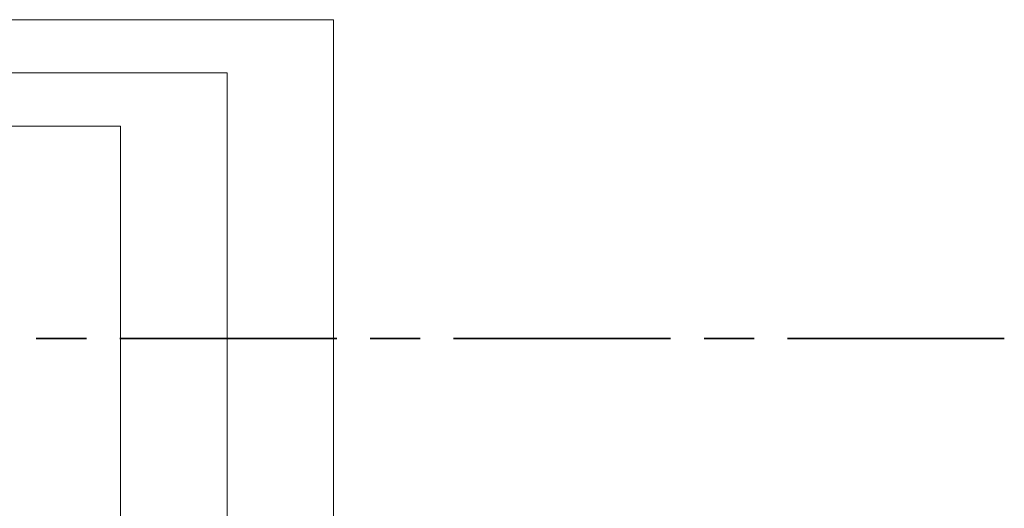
# Model space of a CAD drawing. Header units: millimetres. Extents: x 0 to 138, y 0 to 47.
# Tile 84 of 165: x 16.84 to 19.16, y 31.96 to 33.11. Entities that reach past the tile are written whole.
import ezdxf

# ---------------------------------------------------------------- set-up
doc = ezdxf.new("R2010")
doc.units = ezdxf.units.MM
doc.layers.add('PDF_Geomertry', color=7, linetype='Continuous')

msp = doc.modelspace()

# ---------------------------------------------------------------- linework, layer by layer
at = {"layer": 'PDF_Geomertry', "lineweight": 15}
for points in [[(15.4951, 33.1138), (17.5826, 33.1138), (17.5826, 30.5138)], [(12.6035, 32.9882), (17.3313, 32.9882), (17.3313, 30.5138)], [(9.0835, 32.8624), (17.0799, 32.8624), (17.0799, 30.5138)]]:
    msp.add_lwpolyline(points, dxfattribs=at)
at = {"layer": 'PDF_Geomertry', "lineweight": 35}
for points in [[(16.8813, 32.3624), (16.9993, 32.3624)], [(17.0785, 32.3624), (17.5904, 32.3624)], [(17.6687, 32.3624), (17.7868, 32.3624)], [(17.8654, 32.3624), (18.3771, 32.3624)], [(18.4563, 32.3624), (18.5743, 32.3624)], [(18.6529, 32.3624), (19.1646, 32.3624)]]:
    msp.add_lwpolyline(points, dxfattribs=at)

doc.saveas('drawing.dxf')
